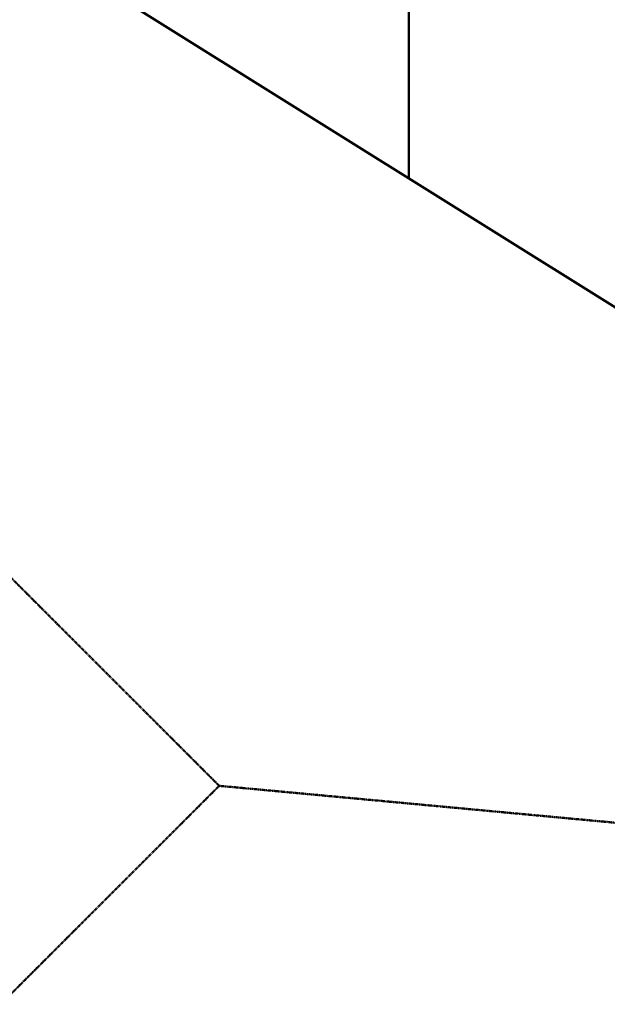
# Model space of a CAD drawing. Header units: millimetres. Extents: x -15787 to 43305, y -34460 to 16025.
# Tile 11 of 44: x 14816 to 23373, y -32184 to -17835. Entities that reach past the tile are written whole.
import ezdxf

# ---------------------------------------------------------------- set-up
doc = ezdxf.new("R2010")
doc.units = ezdxf.units.MM
doc.linetypes.add('Centre', pattern=[12.5, 2.5, -1.875, 6.25, -1.875])
doc.layers.add('A-DETL', color=90, linetype='Continuous', lineweight=50)

msp = doc.modelspace()

# ---------------------------------------------------------------- linework, layer by layer
at = {"layer": 'A-DETL'}
for p, q in [((20480.7, -16810.3), (20480.7, -20144.4)), ((16585.3, -17710.3), (29579.7, -25830.2))]:
    msp.add_line(p, q, dxfattribs=at)
at = {"layer": 'A-DETL', "linetype": 'Centre'}
for p, q in [((14476.8, -25755.1), (17721.7, -29000.1)), ((17721.7, -29000.1), (14537.7, -32184.1)), ((17721.7, -29000.1), (28035.3, -29961.4))]:
    msp.add_line(p, q, dxfattribs=at)

doc.saveas('drawing.dxf')
